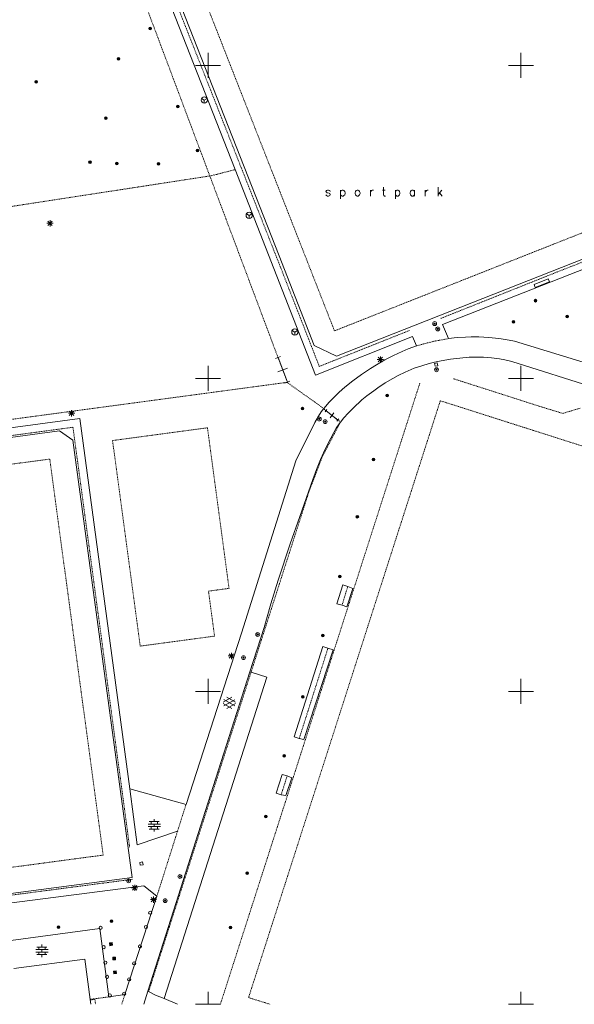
# Model space of a CAD drawing. Header units: millimetres. Extents: x 135944 to 142000, y 454200 to 456692.
# Tile 195 of 220: x 138570 to 138659, y 454200 to 454357. Entities that reach past the tile are written whole.
import ezdxf

# ---------------------------------------------------------------- set-up
doc = ezdxf.new("R2010")
doc.units = ezdxf.units.MM
for name, pattern in [('TotaalGBKN2013X$0$DASHDOT', [1, 0.5, -0.25, 0, -0.25]), ('TotaalGBKN2013X$0$DASHED', [0.75, 0.5, -0.25]), ('TotaalGBKN2013X$0$DOT', [0.25, 0, -0.25]), ('TotaalGBKN2013X$0$HIDDEN', [0.375, 0.25, -0.125])]:
    doc.linetypes.add(name, pattern=pattern)
doc.layers.get('0').update_dxf_attribs({"color": 251})
doc.layers.add('TotaalGBKN2013X$0$1', color=251, linetype='Continuous')
doc.styles.add('TotaalGBKN2013X$0$TXT', font='txt.shx')

# ---------------------------------------------------------------- blocks, each defined once
blk = doc.blocks.new('TotaalGBKN2013X$0$A$C51EB4CD3')
at = {"linetype": 'Continuous', "lineweight": 0}
for p, q in [((138604316, 454333357), (138589821, 454370361)), ((138611351, 454319571), (138592841, 454366711)), ((138600000, 454350000), (138600000, 454352000)), ((138650000, 454350000), (138650000, 454352000)), ((138598000, 454350000), (138600000, 454350000)), ((138600000, 454350000), (138602000, 454350000)), ((138600000, 454348000), (138600000, 454350000)), ((138648000, 454350000), (138650000, 454350000)), ((138650000, 454350000), (138652000, 454350000)), ((138650000, 454348000), (138650000, 454350000)), ((138599400, 454344470), (138598967, 454344720)), ((138599400, 454344470), (138599833, 454344720)), ((138599400, 454344470), (138599400, 454343970)), ((138617171, 454300541), (138604316, 454333357)), ((138606570, 454326050), (138606137, 454326300)), ((138606570, 454326050), (138607003, 454326300)), ((138606570, 454326050), (138606570, 454325550)), ((138574240, 454324780), (138575240, 454324780)), ((138574386, 454324426), (138575094, 454325134)), ((138575094, 454324426), (138574386, 454325134)), ((138574740, 454324280), (138574740, 454325280)), ((138664791, 454321021), (138620551, 454303531)), ((138616941, 454305261), (138611351, 454319571)), ((138662459, 454318429), (138637471, 454308591)), ((138613870, 454307400), (138613437, 454307650)), ((138613870, 454307400), (138614303, 454307650)), ((138613870, 454307400), (138613870, 454306900)), ((138637471, 454308591), (138638431, 454306351)), ((138632702, 454306721), (138617171, 454300541)), ((138633300, 454305194), (138632702, 454306721)), ((138639794, 454306513), (138638431, 454306351)), ((138641159, 454306608), (138639794, 454306513)), ((138642070, 454306634), (138641159, 454306608)), ((138643281, 454306621), (138642070, 454306634)), ((138644885, 454306532), (138643281, 454306621)), ((138646486, 454306365), (138644885, 454306532)), ((138647552, 454306209), (138646486, 454306365)), ((138648971, 454305941), (138647552, 454306209)), ((138667641, 454300211), (138648971, 454305941)), ((138620551, 454303531), (138616941, 454305261)), ((138629649, 454303662), (138631047, 454304308)), ((138631047, 454304308), (138631996, 454304704)), ((138631996, 454304704), (138633300, 454305194)), ((138610792, 454303182), (138611581, 454303481)), ((138611187, 454303331), (138612683, 454299384)), ((138626931, 454302189), (138628271, 454302951)), ((138627041, 454303022), (138628041, 454303022)), ((138627187, 454302668), (138627895, 454303376)), ((138627895, 454302668), (138627187, 454303376)), ((138627541, 454302522), (138627541, 454303522)), ((138628271, 454302951), (138629649, 454303662)), ((138634160, 454302030), (138635365, 454302384)), ((138635365, 454302384), (138636174, 454302587)), ((138636174, 454302587), (138637262, 454302820)), ((138637262, 454302820), (138638731, 454303071)), ((138638731, 454303071), (138640223, 454303259)), ((138640223, 454303259), (138641719, 454303373)), ((138641719, 454303373), (138642715, 454303403)), ((138642715, 454303403), (138644041, 454303381)), ((138644041, 454303381), (138645309, 454303286)), ((138645309, 454303286), (138646573, 454303116)), ((138646573, 454303116), (138647413, 454302961)), ((138647413, 454302961), (138648531, 454302701)), ((138648531, 454302701), (138688271, 454290151)), ((138600000, 454300000), (138600000, 454302000)), ((138611145, 454301059), (138612724, 454301657)), ((138624521, 454300629), (138625953, 454301586)), ((138625953, 454301586), (138626931, 454302189)), ((138630380, 454300458), (138631516, 454301009)), ((138631516, 454301009), (138632961, 454301611)), ((138632961, 454301611), (138634160, 454302030)), ((138650000, 454300000), (138650000, 454302000)), ((138598000, 454300000), (138600000, 454300000)), ((138600000, 454300000), (138602000, 454300000)), ((138600000, 454298000), (138600000, 454300000)), ((138612288, 454299235), (138613077, 454299534)), ((138621865, 454298594), (138623121, 454299601)), ((138623121, 454299601), (138624521, 454300629)), ((138627121, 454298491), (138628324, 454299282)), ((138628324, 454299282), (138629548, 454300010)), ((138629548, 454300010), (138630380, 454300458)), ((138648000, 454300000), (138650000, 454300000)), ((138650000, 454300000), (138652000, 454300000)), ((138650000, 454298000), (138650000, 454300000)), ((138620314, 454297188), (138620965, 454297805)), ((138620965, 454297805), (138621865, 454298594)), ((138625385, 454297210), (138626475, 454298036)), ((138626475, 454298036), (138627121, 454298491)), ((138618508, 454295185), (138619380, 454296217)), ((138619380, 454296217), (138620314, 454297188)), ((138623186, 454295273), (138624598, 454296564)), ((138624598, 454296564), (138625385, 454297210)), ((138577826, 454294076), (138578534, 454294784)), ((138578534, 454294076), (138577826, 454294784)), ((138578180, 454293930), (138578180, 454294930)), ((138618097, 454294645), (138617643, 454293961)), ((138618473, 454295144), (138618097, 454294645)), ((138618473, 454295144), (138618508, 454295185)), ((138618998, 454295039), (138618699, 454294659)), ((138620748, 454293351), (138618848, 454294849)), ((138622371, 454294441), (138623186, 454295273)), ((138500000, 454282854), (138579520, 454293580)), ((138577680, 454294430), (138578680, 454294430)), ((138579520, 454293580), (138587477, 454234443)), ((138617043, 454292951), (138614011, 454286811)), ((138617643, 454293961), (138617043, 454292951)), ((138620097, 454294480), (138619498, 454293720)), ((138620898, 454293541), (138620598, 454293161)), ((138621167, 454293021), (138620943, 454292738)), ((138621167, 454293021), (138621723, 454293721)), ((138621723, 454293721), (138622371, 454294441)), ((138500000, 454281345), (138576260, 454291600)), ((138576260, 454291600), (138578380, 454290130)), ((138620081, 454291371), (138619131, 454289523)), ((138620490, 454292072), (138620081, 454291371)), ((138620943, 454292738), (138620490, 454292072)), ((138578380, 454290130), (138587860, 454220260)), ((138619131, 454289523), (138618466, 454288125)), ((138614011, 454286811), (138605341, 454259291)), ((138617995, 454287067), (138617331, 454285462)), ((138618466, 454288125), (138617995, 454287067)), ((138617331, 454285462), (138616721, 454283831)), ((138616721, 454283831), (138614649, 454277964)), ((138614649, 454277964), (138613125, 454273559)), ((138613125, 454273559), (138611211, 454267755)), ((138611211, 454267755), (138610054, 454264001)), ((138621517, 454267008), (138620597, 454263998)), ((138622330, 454266759), (138621517, 454267008)), ((138623140, 454266440), (138622190, 454263490)), ((138622330, 454266759), (138623140, 454266440)), ((138610054, 454264001), (138608971, 454260221)), ((138620597, 454263998), (138621410, 454263750)), ((138622190, 454263490), (138621410, 454263750)), ((138608971, 454260221), (138606695, 454253118)), ((138605341, 454259291), (138596478, 454231932)), ((138618360, 454257168), (138613770, 454242748)), ((138619170, 454256910), (138618360, 454257168)), ((138619170, 454256910), (138620000, 454256660)), ((138603221, 454255662), (138604221, 454255662)), ((138603367, 454255308), (138604075, 454256016)), ((138604075, 454255308), (138603367, 454256016)), ((138603721, 454255162), (138603721, 454256162)), ((138620000, 454256660), (138615330, 454242310)), ((138609370, 454252280), (138592983, 454200904)), ((138606695, 454253118), (138599601, 454230981)), ((138606695, 454253118), (138606872, 454253062)), ((138606872, 454253062), (138609370, 454252280)), ((138600000, 454250000), (138600000, 454252000)), ((138650000, 454250000), (138650000, 454252000)), ((138598000, 454250000), (138600000, 454250000)), ((138600000, 454250000), (138602000, 454250000)), ((138600000, 454248000), (138600000, 454250000)), ((138602393, 454248279), (138603795, 454249088)), ((138604393, 454248296), (138603007, 454249097)), ((138648000, 454250000), (138650000, 454250000)), ((138650000, 454250000), (138652000, 454250000)), ((138650000, 454248000), (138650000, 454250000)), ((138603794, 454247256), (138602393, 454248065)), ((138602530, 454247666), (138604263, 454248665)), ((138604263, 454247677), (138602531, 454248679)), ((138603007, 454247247), (138604393, 454248047)), ((138613770, 454242748), (138614580, 454242490)), ((138615330, 454242310), (138614580, 454242490)), ((138611830, 454236737), (138610880, 454233747)), ((138612640, 454236479), (138611830, 454236737)), ((138612640, 454236479), (138613381, 454236210)), ((138613381, 454236210), (138612421, 454233340)), ((138596478, 454231932), (138587477, 454234443)), ((138587477, 454234443), (138588680, 454225500)), ((138610880, 454233747), (138611690, 454233490)), ((138612421, 454233340), (138611690, 454233490)), ((138599601, 454230981), (138594501, 454214931)), ((138590418, 454228796), (138592378, 454228796)), ((138590598, 454229196), (138592198, 454229196)), ((138590898, 454228796), (138590898, 454229196)), ((138591398, 454229196), (138591398, 454229596)), ((138591398, 454228396), (138591398, 454228796)), ((138591898, 454228796), (138591898, 454229196)), ((138588680, 454225500), (138595115, 454227642)), ((138590418, 454228396), (138592378, 454228396)), ((138590598, 454227996), (138592198, 454227996)), ((138590898, 454227996), (138590898, 454228396)), ((138591398, 454227596), (138591398, 454227996)), ((138591898, 454227996), (138591898, 454228396)), ((138587860, 454220260), (138500000, 454208663)), ((138588270, 454218110), (138588270, 454219110)), ((138568210, 454216160), (138589750, 454218930)), ((138587770, 454218610), (138588770, 454218610)), ((138587916, 454218256), (138588624, 454218964)), ((138588624, 454218256), (138587916, 454218964)), ((138589750, 454218930), (138591822, 454217271)), ((138586700, 454201560), (138591822, 454217271)), ((138590777, 454216725), (138591777, 454216725)), ((138590923, 454216371), (138591631, 454217079)), ((138591631, 454216371), (138590923, 454217079)), ((138591277, 454216225), (138591277, 454217225)), ((138594501, 454214931), (138590388, 454202096)), ((138582720, 454212090), (138566430, 454209930)), ((138584127, 454201193), (138582720, 454212090)), ((138572463, 454208746), (138574423, 454208746)), ((138572463, 454208346), (138574423, 454208346)), ((138572643, 454209146), (138574243, 454209146)), ((138572943, 454208746), (138572943, 454209146)), ((138572943, 454207946), (138572943, 454208346)), ((138573443, 454209146), (138573443, 454209546)), ((138573443, 454208346), (138573443, 454208746)), ((138573943, 454208746), (138573943, 454209146)), ((138573943, 454207946), (138573943, 454208346)), ((138568940, 454205710), (138580290, 454207210)), ((138572643, 454207946), (138574243, 454207946)), ((138573443, 454207546), (138573443, 454207946)), ((138580290, 454207210), (138581144, 454200792)), ((138590388, 454202096), (138589716, 454200000)), ((138590497, 454202042), (138590388, 454202096)), ((138590497, 454202042), (138591625, 454201481)), ((138600000, 454200000), (138600000, 454202000)), ((138650000, 454200000), (138650000, 454202000)), ((138581144, 454200792), (138581249, 454200000)), ((138586700, 454201560), (138584180, 454201200)), ((138591625, 454201481), (138592983, 454200904)), ((138595111, 454200000), (138592983, 454200904)), ((138600000, 454200000), (138598000, 454200000)), ((138600000, 454200000), (138602000, 454200000)), ((138650000, 454200000), (138648000, 454200000)), ((138650000, 454200000), (138652000, 454200000))]:
    blk.add_line(p, q, dxfattribs=at)
at = {"linetype": 'TotaalGBKN2013X$0$DASHDOT', "lineweight": 0}
for p, q in [((138591021, 454369841), (138611641, 454317611)), ((138586745, 454368390), (138599214, 454335199)), ((138599214, 454335199), (138600282, 454332345)), ((138600282, 454332345), (138611187, 454303331)), ((138687201, 454329341), (138655821, 454317011)), ((138611641, 454317611), (138617781, 454301921)), ((138655821, 454317011), (138637181, 454309581)), ((138617781, 454301921), (138631524, 454307395)), ((138631524, 454307395), (138632221, 454307671)), ((138612687, 454299374), (138524100, 454287500)), ((138601968, 454200000), (138633859, 454299260)), ((138618508, 454295185), (138612714, 454299304)), ((138639226, 454299948), (138653469, 454295392)), ((138653469, 454295392), (138656702, 454294410)), ((138656702, 454294410), (138659529, 454295258)), ((138621167, 454293021), (138618296, 454287569)), ((138500000, 454281623), (138578410, 454292200)), ((138578410, 454292200), (138587470, 454225060)), ((138618296, 454287569), (138616148, 454281963)), ((138616148, 454281963), (138606872, 454253062)), ((138606872, 454253062), (138590497, 454202042)), ((138587920, 454219980), (138565220, 454217000))]:
    blk.add_line(p, q, dxfattribs=at)
at = {"linetype": 'TotaalGBKN2013X$0$HIDDEN', "lineweight": 0}
for p, q in [((138596851, 454367159), (138620211, 454307601)), ((138620211, 454307601), (138713441, 454344471)), ((138567700, 454327340), (138600282, 454332345)), ((138600282, 454332345), (138600510, 454332380)), ((138600510, 454332380), (138604316, 454333357)), ((138633300, 454305194), (138635981, 454305911)), ((138635981, 454305911), (138638431, 454306351)), ((138637121, 454296431), (138606475, 454201073)), ((138698201, 454276961), (138637121, 454296431)), ((138500000, 454277218), (138574700, 454287110)), ((138574700, 454287110), (138583240, 454223840)), ((138596478, 454231932), (138595115, 454227642)), ((138595115, 454227642), (138591822, 454217271)), ((138583240, 454223840), (138500000, 454212754)), ((138584127, 454201193), (138581144, 454200792)), ((138584180, 454201200), (138584127, 454201193)), ((138586200, 454200000), (138586700, 454201560)), ((138606475, 454201073), (138609929, 454200000))]:
    blk.add_line(p, q, dxfattribs=at)
at = {"linetype": 'TotaalGBKN2013X$0$DOT', "lineweight": 0}
for p, q in [((138611187, 454303331), (138612687, 454299374)), ((138612687, 454299374), (138612714, 454299304)), ((138621167, 454293021), (138618473, 454295144)), ((138622330, 454266759), (138621410, 454263750)), ((138619170, 454256910), (138614580, 454242490)), ((138612640, 454236479), (138611690, 454233490)), ((138581158, 454200683), (138581910, 454200810)), ((138581910, 454200810), (138582019, 454200000))]:
    blk.add_line(p, q, dxfattribs=at)
at = {"linetype": 'TotaalGBKN2013X$0$DASHED', "lineweight": 0}
for p, q in [((138599908, 454292112), (138584734, 454290078)), ((138603360, 454266454), (138599908, 454292112)), ((138589153, 454257234), (138584734, 454290078)), ((138603360, 454266454), (138600070, 454266013)), ((138601037, 454258827), (138600070, 454266013)), ((138601037, 454258827), (138589153, 454257234))]:
    blk.add_line(p, q, dxfattribs=at)
at = {"linetype": 'Continuous', "lineweight": 0}
for points in [[(138654367, 454315884), (138652117, 454314984), (138652303, 454314520), (138654553, 454315420), (138654367, 454315884)], [(138636639, 454302473), (138636199, 454302379), (138636293, 454301939), (138636733, 454302033), (138636639, 454302473)], [(138589538, 454222737), (138589094, 454222667), (138589164, 454222223), (138589608, 454222293), (138589538, 454222737)], [(138584269, 454209796), (138584324, 454209369), (138584751, 454209424), (138584696, 454209851), (138584269, 454209796)], [(138584336, 454209744), (138584376, 454209437), (138584684, 454209476), (138584644, 454209784), (138584336, 454209744)], [(138584404, 454209692), (138584428, 454209504), (138584616, 454209528), (138584592, 454209716), (138584404, 454209692)], [(138584471, 454209640), (138584480, 454209571), (138584549, 454209580), (138584540, 454209649), (138584471, 454209640)], [(138584795, 454207115), (138585225, 454207115), (138585225, 454207545), (138584795, 454207545), (138584795, 454207115)], [(138584855, 454207175), (138585165, 454207175), (138585165, 454207485), (138584855, 454207485), (138584855, 454207175)], [(138584915, 454207235), (138585105, 454207235), (138585105, 454207425), (138584915, 454207425), (138584915, 454207235)], [(138584975, 454207295), (138585045, 454207295), (138585045, 454207365), (138584975, 454207365), (138584975, 454207295)], [(138584889, 454205296), (138584944, 454204869), (138585371, 454204924), (138585316, 454205351), (138584889, 454205296)], [(138584956, 454205244), (138584996, 454204937), (138585304, 454204976), (138585264, 454205284), (138584956, 454205244)], [(138585024, 454205192), (138585048, 454205004), (138585236, 454205028), (138585212, 454205216), (138585024, 454205192)], [(138585091, 454205140), (138585100, 454205071), (138585169, 454205080), (138585160, 454205149), (138585091, 454205140)]]:
    blk.add_lwpolyline(points, dxfattribs=at)
for centre, radius in [((138590741, 454355912), 215), ((138590741, 454355912), 155), ((138590741, 454355912), 95), ((138590741, 454355912), 35), ((138585691, 454351052), 215), ((138585691, 454351052), 155), ((138585691, 454351052), 95), ((138585691, 454351052), 35), ((138572541, 454347382), 215), ((138572541, 454347382), 155), ((138572541, 454347382), 95), ((138572541, 454347382), 35), ((138599400, 454344470), 500), ((138595151, 454343452), 215), ((138595151, 454343452), 155), ((138595151, 454343452), 95), ((138595151, 454343452), 35), ((138583681, 454341582), 215), ((138583681, 454341582), 155), ((138583681, 454341582), 95), ((138583681, 454341582), 35), ((138598321, 454336432), 215), ((138598321, 454336432), 155), ((138598321, 454336432), 95), ((138598321, 454336432), 35), ((138581131, 454334562), 215), ((138581131, 454334562), 155), ((138581131, 454334562), 95), ((138581131, 454334562), 35), ((138585411, 454334332), 215), ((138585411, 454334332), 155), ((138585411, 454334332), 95), ((138585411, 454334332), 35), ((138592091, 454334282), 215), ((138592091, 454334282), 155), ((138592091, 454334282), 95), ((138592091, 454334282), 35), ((138606570, 454326050), 500), ((138652331, 454312422), 215), ((138652331, 454312422), 155), ((138652331, 454312422), 95), ((138652331, 454312422), 35), ((138636217, 454308757), 310), ((138636217, 454308757), 95), ((138636217, 454308757), 35), ((138636217, 454308757), 22.4), ((138648801, 454309032), 215), ((138648801, 454309032), 155), ((138648801, 454309032), 95), ((138648801, 454309032), 35), ((138657411, 454309892), 215), ((138657411, 454309892), 155), ((138657411, 454309892), 95), ((138657411, 454309892), 35), ((138613870, 454307400), 500), ((138636718, 454307908), 310), ((138636718, 454307908), 95), ((138636718, 454307908), 35), ((138636718, 454307908), 22.4), ((138636508, 454301388), 310), ((138636508, 454301388), 95), ((138636508, 454301388), 35), ((138636508, 454301388), 22.4), ((138628641, 454297281), 215), ((138628641, 454297281), 155), ((138628641, 454297281), 95), ((138628641, 454297281), 35), ((138615111, 454295172), 215), ((138615111, 454295172), 155), ((138615111, 454295172), 95), ((138615111, 454295172), 35), ((138617771, 454293521), 310), ((138617771, 454293521), 95), ((138617771, 454293521), 35), ((138617771, 454293521), 22.4), ((138618717, 454293088), 310), ((138618717, 454293088), 95), ((138618717, 454293088), 35), ((138618717, 454293088), 22.4), ((138626427, 454287051), 215), ((138626427, 454287051), 155), ((138626427, 454287051), 95), ((138626427, 454287051), 35), ((138623859, 454277906), 215), ((138623859, 454277906), 155), ((138623859, 454277906), 95), ((138623859, 454277906), 35), ((138621055, 454268362), 215), ((138621055, 454268362), 155), ((138621055, 454268362), 95), ((138621055, 454268362), 35), ((138607942, 454259081), 310), ((138607942, 454259081), 95), ((138607942, 454259081), 35), ((138607942, 454259081), 22.4), ((138618354, 454258913), 215), ((138618354, 454258913), 155), ((138618354, 454258913), 95), ((138618354, 454258913), 35), ((138605668, 454255378), 310), ((138605668, 454255378), 95), ((138605668, 454255378), 35), ((138605668, 454255378), 22.4), ((138615130, 454249127), 215), ((138615130, 454249127), 155), ((138615130, 454249127), 95), ((138615130, 454249127), 35), ((138612187, 454239685), 215), ((138612187, 454239685), 155), ((138612187, 454239685), 95), ((138612187, 454239685), 35), ((138609236, 454229995), 215), ((138609236, 454229995), 155), ((138609236, 454229995), 95), ((138609236, 454229995), 35), ((138595497, 454220427), 310), ((138606261, 454220959), 215), ((138606261, 454220959), 155), ((138606261, 454220959), 95), ((138606261, 454220959), 35), ((138587306, 454219726), 310), ((138587306, 454219726), 95), ((138587306, 454219726), 35), ((138587306, 454219726), 22.4), ((138595497, 454220427), 95), ((138595497, 454220427), 35), ((138595497, 454220427), 22.4), ((138593148, 454216566), 310), ((138593148, 454216566), 95), ((138593148, 454216566), 35), ((138593148, 454216566), 22.4), ((138590755, 454214639), 250), ((138584580, 454213270), 215), ((138584580, 454213270), 155), ((138584580, 454213270), 95), ((138584580, 454213270), 35), ((138576090, 454212320), 215), ((138576090, 454212320), 155), ((138576090, 454212320), 95), ((138576090, 454212320), 35), ((138582819, 454212223), 250), ((138590092, 454212356), 250), ((138603605, 454212278), 215), ((138603605, 454212278), 155), ((138603605, 454212278), 95), ((138603605, 454212278), 35), ((138583318, 454209122), 250), ((138589106, 454209242), 250), ((138583592, 454206667), 250), ((138588185, 454206533), 250), ((138583857, 454204391), 250), ((138587390, 454203984), 250), ((138586600, 454201685), 250), ((138584292, 454201417), 250)]:
    blk.add_circle(centre, radius, dxfattribs=at)
at = {"linetype": 'Continuous', "lineweight": 0, "style": 'TotaalGBKN2013X$0$TXT'}
blk.add_text('s p o r t p a r k', height=1400, dxfattribs=at).set_placement((138618672, 454329138))

msp = doc.modelspace()

# ---------------------------------------------------------------- block references
at = {"layer": 'TotaalGBKN2013X$0$1', "xscale": 0.0009999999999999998, "yscale": 0.0009999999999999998, "zscale": 0.0009999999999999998}
msp.add_blockref('TotaalGBKN2013X$0$A$C51EB4CD3', (0, 0), dxfattribs=at)

doc.saveas('drawing.dxf')
